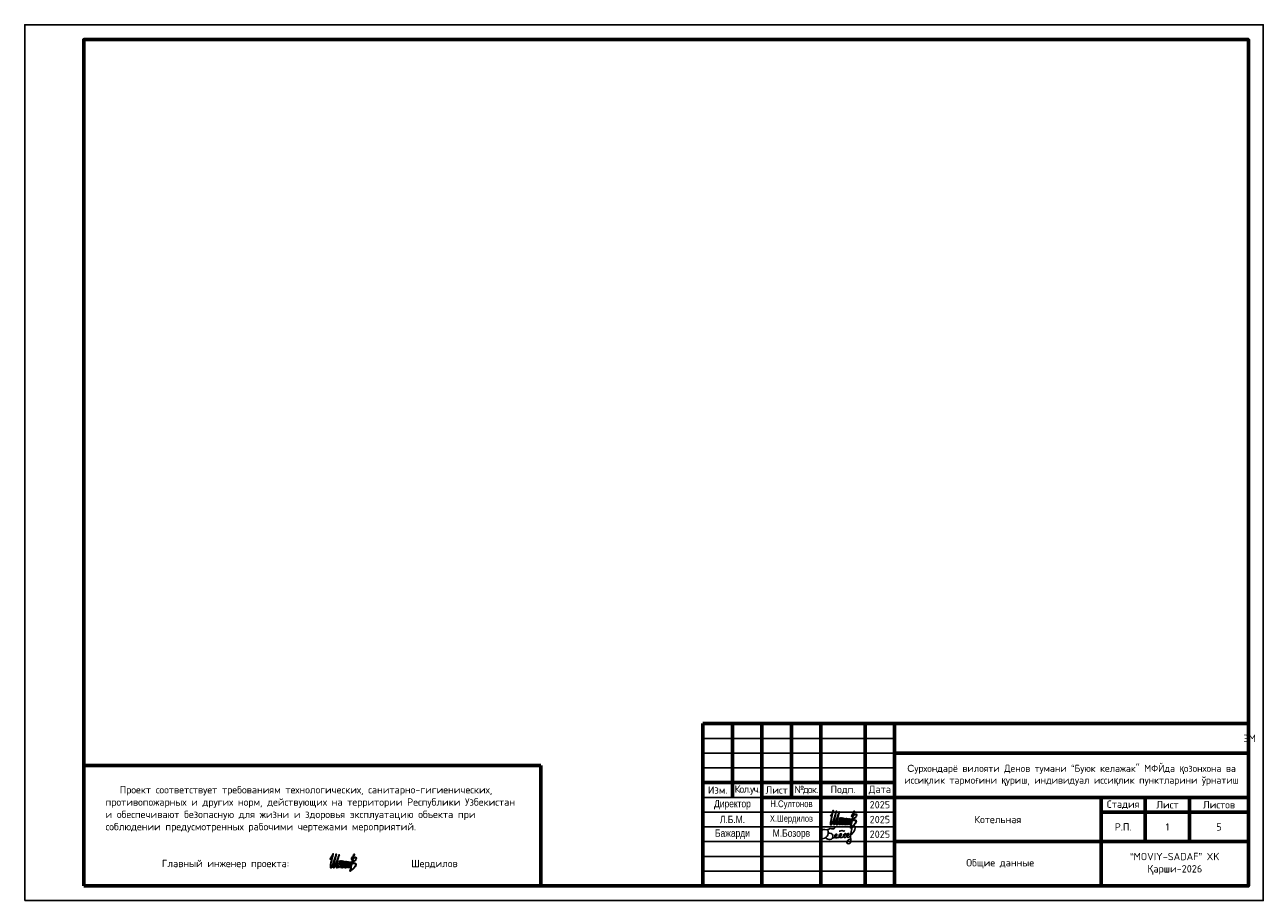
# Model space of a CAD drawing. Header units: millimetres. Extents: x -117056 to -75056, y -507736 to -299836.
# Tile 18 of 18: x -117056 to -75056, y -329286 to -299836. Entities that reach past the tile are written whole.
import ezdxf

# ---------------------------------------------------------------- set-up
doc = ezdxf.new("R2010")
doc.units = ezdxf.units.MM
doc.layers.add('Text 1', color=7, linetype='Continuous', lineweight=25, true_color=0x0000b3)
doc.styles.add('Arial', font='ARIALN.TTF', dxfattribs={"height": 300})
doc.styles.get("Standard").update_dxf_attribs({"font": 'isocpeur.ttf'})

# ---------------------------------------------------------------- blocks, each defined once
blk = doc.blocks.new('*T15')
at = {"color": 0, "linetype": 'ByBlock', "lineweight": 60, "transparency": 16777216}
for p, q in [((0, 0), (18500, 0)), ((0, 0), (0, -5500)), ((1000, 0), (1000, -2500)), ((2000, 0), (2000, -2500)), ((3000, 0), (3000, -2500)), ((4000, 0), (4000, -2500)), ((5500, 0), (5500, -5500)), ((6500, 0), (6500, -5500)), ((0, -2000), (6500, -2000)), ((2000, -2500), (6500, -2500)), ((13500, -4000), (13500, -5500)), ((0, -5500), (6500, -5500))]:
    blk.add_line(p, q, dxfattribs=at)
at = {"color": 0, "linetype": 'Continuous', "lineweight": 60, "transparency": 16777216}
for p, q in [((18500, 0), (18500, -2500)), ((6500, -1000), (18500, -1000)), ((2000, -2500), (2000, -5500)), ((4000, -2500), (4000, -5500)), ((6500, -2500), (18500, -2500)), ((6500, -4000), (13500, -4000)), ((18500, -4000), (18500, -5500)), ((6500, -5500), (18500, -5500))]:
    blk.add_line(p, q, dxfattribs=at)
at = {"color": 0, "linetype": 'ByBlock', "transparency": 16777216}
for p, q in [((0, -500), (6500, -500)), ((0, -1000), (6500, -1000)), ((0, -1500), (6500, -1500)), ((0, -2500), (2000, -2500)), ((0, -3000), (6500, -3000)), ((2000, -3500), (6500, -3500)), ((0, -4000), (6500, -4000)), ((0, -4500), (6500, -4500)), ((0, -5000), (6500, -5000))]:
    blk.add_line(p, q, dxfattribs=at)
at = {"color": 0, "lineweight": 60, "transparency": 16777216}
for p, q in [((13500, -2500), (13500, -3000)), ((15000, -2500), (15000, -4000)), ((16500, -2500), (16500, -4000)), ((18500, -2500), (18500, -4000)), ((13500, -3000), (18500, -3000)), ((13500, -4000), (18500, -4000))]:
    blk.add_line(p, q, dxfattribs=at)
at = {"color": 0, "linetype": 'ByBlock', "lineweight": -2, "transparency": 16777216}
for p, q in [((13500, -3000), (13500, -4000)), ((0, -3500), (2000, -3500))]:
    blk.add_line(p, q, dxfattribs=at)
at = {"color": 0, "linetype": 'Continuous', "transparency": 16777216, "char_height": 250}
for s, insert, width, attachment_point in [('{\\C256;                                                                          ЭМ       \\H0.625x;                  \\H1.4x; \\H1.14286x;                                                     }', (6550, -500), 11900, 4), ('Изм.', (500, -2250), 900, 5), ('Лист', (2500, -2250), 900, 5), ('Подп.', (4750, -2250), 1400, 5), ('Дата', (6000, -2250), 900, 5), ('{\\T0.85;Кол.уч.}', (1500, -2250), 900, 5), ('{\\T0.85;№док.}', (3500, -2250), 900, 5), ('2025', (6000, -2750), 900, 5), ('Стадия', (14250, -2750), 1400, 5), ('Лист', (15750, -2750), 1400, 5), ('Листов', (17500, -2750), 1900, 5), ('2025', (6000, -3250), 900, 5), ('Котельная ', (10000, -3250), 6900, 5), ('Р.П.', (14250, -3500), 1400, 5), ('1', (15750, -3500), 1400, 5), ('5', (17500, -3500), 1900, 5), ('2025', (6000, -3750), 900, 5), (' Общие данные ', (10000, -4750), 6900, 5)]:
    blk.add_mtext(s, dxfattribs=dict(at, insert=insert, width=width, attachment_point=attachment_point))
at = {"color": 0, "linetype": 'Continuous', "transparency": 16777216, "attachment_point": 5, "style": 'Arial'}
for s, insert, char_height, width in [('{\\fArial|b0|i0|c204|p34;\\C256;С\\fISOCPEUR|b0|i0|c204|p34;урхондарё вилояти Денов тумани “Буюк келажак" МФЙда \\fArial|b0|i0|c204|p34;қ\\fISOCPEUR|b0|i0|c204|p34;озонхона ва исси\\fArial|b0|i0|c204|p34;қ\\fISOCPEUR|b0|i0|c204|p34;лик тармо\\fArial|b0|i0|c204|p34;ғ\\fISOCPEUR|b0|i0|c204|p34;ини \\fArial|b0|i0|c204|p34;қ\\fISOCPEUR|b0|i0|c204|p34;уриш, индивидуал исси\\fArial|b0|i0|c204|p34;қ\\fISOCPEUR|b0|i0|c204|p34;лик пунктларини ўрнатиш}', (12500, -1750), 240, 11900), ('Директор', (1000, -2750), 250, 1900), ('{\\C256;Н.Султонов}', (3000, -2750), 230, 1900), ('Л.Б.М.', (1000, -3250), 250, 1900), ('{\\C256;Х.Шердилов}', (3000, -3250), 220, 1900), ('Бажарди', (1000, -3750), 250, 1900), ('М.Бозорв', (3000, -3750), 250, 1900), ('{\\fISOCPEUR|b0|i0|c204|p34;\\C256;“MOVIY-SADAF” XK\\P\\fArial|b0|i0|c204|p34;Қ\\fISOCPEUR|b0|i0|c204|p34;арши-2026}', (16000, -4750), 250, 4900)]:
    blk.add_mtext(s, dxfattribs=dict(at, insert=insert, char_height=char_height, width=width))
blk = doc.blocks.new('A$C4944575C')
at = {"color": 5, "lineweight": 30}
blk.add_open_spline([(-115219, -47375), (-115101, -47187), (-115134, -47173), (-115136, -47210), (-115162, -47302), (-115236, -47654), (-115198, -47658), (-115148, -47639), (-115006, -47196), (-115031, -47204), (-115138, -47656), (-115103, -47656), (-115068, -47647), (-114909, -47222), (-114934, -47223), (-115033, -47649), (-115007, -47658), (-114964, -47645), (-114875, -47375), (-114896, -47476), (-114944, -47663), (-114913, -47664), (-114814, -47367), (-114843, -47493), (-114885, -47664), (-114855, -47664), (-114768, -47378), (-114798, -47504), (-114837, -47664), (-114800, -47664), (-114711, -47391), (-114743, -47512), (-114774, -47664), (-114744, -47662), (-114670, -47394), (-114688, -47502), (-114726, -47662), (-114691, -47662), (-114655, -47528), (-114621, -47399), (-114678, -47663), (-114639, -47662), (-114577, -47406), (-114597, -47526), (-114621, -47661), (-114583, -47661), (-114526, -47413), (-114553, -47536), (-114566, -47647), (-114534, -47658), (-114515, -47641), (-114549, -47804), (-114540, -47773), (-114408, -47146), (-114408, -47219), (-114457, -47295), (-114542, -47397), (-114411, -47310), (-114342, -47283), (-114332, -47389), (-114435, -47459), (-114533, -47509), (-114358, -47493), (-114338, -47544), (-114420, -47707), (-114536, -47751)], degree=3, knots=[0, 0, 0, 0, 1, 2, 3, 4, 5, 6, 7, 7.047701, 8, 9, 10, 11, 11.055697, 12, 13, 14, 15, 16, 17, 18, 19, 20, 21, 22, 23, 24, 25, 26, 27, 28, 29, 30, 31, 32, 33, 34, 35, 36, 37, 38, 39, 40, 41, 42, 43, 44, 45, 45.157491, 45.43525, 46, 47, 48, 49, 50, 51, 52, 53, 54, 55, 56, 57, 58, 59, 59, 59, 59], dxfattribs=at)
blk = doc.blocks.new('EGHTRFHTRGHTY')
at = {"color": 5}
for points, knots in [([(963332, -204274), (963332, -204274), (963268, -204215), (963520, -204263), (963639, -204186), (963713, -204200), (963858, -204218), (963900, -204146)], [0, 0, 0, 0, 5.346585, 54.669442, 94.683854, 176.877676, 260.497585, 260.497585, 260.497585, 260.497585]), ([(963571, -204228), (963602, -204382), (963594, -204568), (963374, -204656), (963294, -204660), (963294, -204659)], [0, 0, 0, 0, 207.029261, 410.00601, 426.495005, 426.495005, 426.495005, 426.495005]), ([(964078, -204313), (964092, -204315), (964132, -204321), (964207, -204246), (964293, -204336), (964315, -204306), (964351, -204277)], [0, 0, 0, 0, 40.054444, 120.72824, 230.33494, 255.34098, 255.34098, 255.34098, 255.34098]), ([(964169, -204603), (964215, -204594), (964301, -204577), (964438, -204393), (964243, -204445), (964283, -204611), (964348, -204596), (964363, -204593), (964393, -204580), (964462, -204550), (964588, -204386), (964390, -204440), (964452, -204639), (964537, -204573), (964575, -204543), (964625, -204480), (964757, -204398), (964864, -204030), (964676, -204121), (964636, -204342), (964572, -204544), (964662, -204906), (964415, -204879), (964442, -204748), (964496, -204710), (964496, -204710), (964553, -204679), (964589, -204669), (964600, -204658), (964609, -204641)], [0, 0, 0, 0, 85.131623, 162.525265, 215.11538, 294.778827, 318.772177, 318.772177, 318.772177, 380.967965, 458.361607, 510.951722, 590.61517, 654.964792, 654.964792, 654.964792, 812.270022, 926.89637, 969.780247, 1049.218159, 1248.671075, 1428.293669, 1498.791554, 1575.077446, 1639.071113, 1677.488376, 1701.96955, 1711.591909, 1725.280439, 1725.280439, 1725.280439, 1725.280439]), ([(963590, -204400), (963629, -204394), (963730, -204400), (963802, -204474), (963794, -204573), (963765, -204708), (963538, -204699), (963472, -204603), (963472, -204603), (963472, -204603)], [0, 0, 0, 0, 65.371974, 129.068615, 156.504611, 248.430628, 350.457369, 386.474528, 395.239437, 395.239437, 395.239437, 395.239437]), ([(963774, -204628), (963819, -204619), (963906, -204601), (964042, -204418), (963847, -204470), (963891, -204644), (963960, -204618), (963979, -204611), (964025, -204602), (964111, -204585), (964248, -204402), (964052, -204454), (964094, -204621), (964160, -204605), (964177, -204601)], [0, 0, 0, 0, 85.131623, 162.525265, 215.11538, 294.778827, 325.815943, 325.815943, 325.815943, 410.947566, 488.341208, 540.931323, 620.594771, 646.759448, 646.759448, 646.759448, 646.759448])]:
    blk.add_open_spline(points, degree=3, knots=knots, dxfattribs=at)

msp = doc.modelspace()

# ---------------------------------------------------------------- linework, layer by layer
at = {"lineweight": 60}
for p, q in [((-115056.3, -324953), (-99556.3, -324953)), ((-99556.3, -324953), (-99556.3, -329036.1)), ((-80556.3, -326036.1), (-80556.3, -327536.1))]:
    msp.add_line(p, q, dxfattribs=at)
at = {"linetype": 'ByBlock'}
msp.add_lwpolyline([(-117056.3, -329536.1), (-75056.3, -329536.1), (-75056.3, -299836.1), (-117056.3, -299836.1)], close=True, dxfattribs=at)
at = {"linetype": 'ByBlock', "lineweight": 60}
msp.add_lwpolyline([(-115056.3, -329036.1), (-75556.3, -329036.1), (-75556.3, -300336.1), (-115056.3, -300336.1)], close=True, dxfattribs=at)
at = {"layer": 'Text 1', "color": 0, "lineweight": 60}
msp.add_line((-77256.3, -323536.1), (-91056.3, -323536.1), dxfattribs=at)

# ---------------------------------------------------------------- block references
for name, p in [('*T15', (-94056.3, -323536.1)), ('A$C4944575C', (25487.3, -279302.4)), ('A$C4944575C', (8525.1, -280764.3))]:
    msp.add_blockref(name, p)
at = {"xscale": 0.7421062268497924, "yscale": 0.7421062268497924, "zscale": 0.7421062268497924}
msp.add_blockref('EGHTRFHTRGHTY', (-804891, -175562), dxfattribs=at)

# ---------------------------------------------------------------- texts
at = {"insert": (-114316.4, -325652.3), "char_height": 250, "width": 14096.667, "attachment_point": 1}
msp.add_mtext('   Проект соответствует требованиям технологических, санитарно-гигиенических, противопожарных и других норм, действующих на территории Республики Узбекистан и обеспечивают безопасную для жизни и здоровья эксплуатацию объекта при соблюдении предусмотренных рабочими чертежами мероприятий.\\P\\P\\P            Главный инженер проекта:                          Шердилов            ', dxfattribs=at)

doc.saveas('drawing.dxf')
